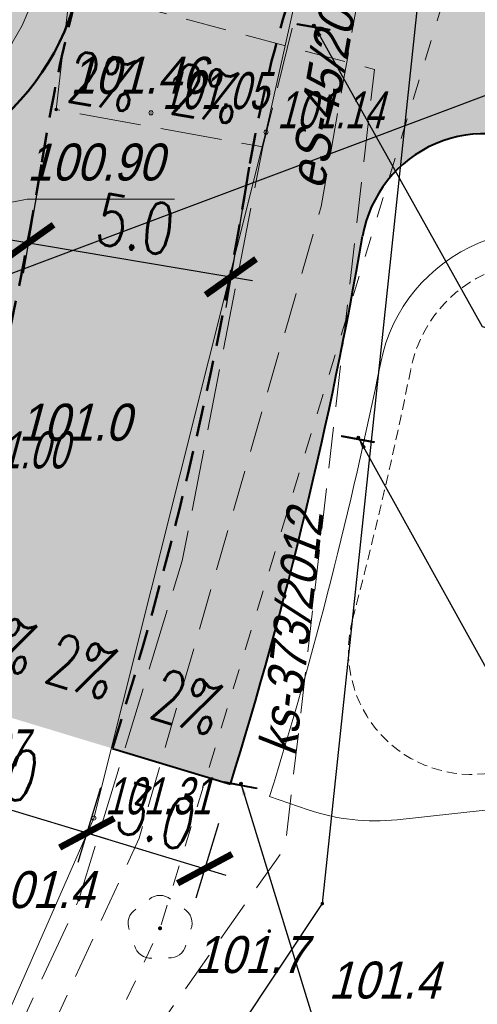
# Model space of a CAD drawing. Extents: x 6530721 to 6531385, y 5978377 to 5979143.
# Tile 76 of 146: x 6530895 to 6530906, y 5978837 to 5978861. Entities that reach past the tile are written whole.
import ezdxf

# ---------------------------------------------------------------- set-up
doc = ezdxf.new("R2010")
doc.units = 0
for name, pattern in [('AB_rokocin 2014-08-13 AC2004$0$0.5_0.5', [1, 0.5, -0.5]), ('AB_rokocin 2014-08-13 AC2004$0$1.0_0.5', [1.5, 1, -0.5]), ('AB_rokocin 2014-08-13 AC2004$0$1.5_0.5', [2, 1.5, -0.5]), ('AB_rokocin 2014-08-13 AC2004$0$l217_500', [2, 1.5, -0.5]), ('AB_rokocin 2014-08-13 AC2004$0$l219_500', [0]), ('DASHED2', [0.375, 0.25, -0.125]), ('HIDDEN', [0.375, 0.25, -0.125])]:
    doc.linetypes.add(name, pattern=pattern)
for name, color, linetype, lineweight in [('AB-chodnik obrzeża', 30, 'Continuous', 40), ('AB-krawężnik', 7, 'Continuous', 50), ('AB-krawężnik obniżony', 34, 'DASHED2', 50), ('AB-pobocze', 191, 'Continuous', 20), ('AB-wymiarowa', 7, 'Continuous', 30), ('AB-wyp. kostka betonowa grafitowa', 151, 'Continuous', 15), ('AB-wyp.chodnik kostka betonowa', 50, 'Continuous', 15), ('AB-wyp.zjazd BA', 254, 'Continuous', 15), ('AB-wyp.ścieżka', 31, 'Continuous', 15), ('AB_rokocin 2014-08-13 AC2004$0$203-Punkt załamania granicy działki nie stabilizowany', 7, 'Continuous', 18), ('AB_rokocin 2014-08-13 AC2004$0$217-Granica konturu klasyfikcyjnego', 7, 'Continuous', 18), ('AB_rokocin 2014-08-13 AC2004$0$218-Granica użytku', 7, 'Continuous', 18), ('AB_rokocin 2014-08-13 AC2004$0$219-Linia granicy', 7, 'Continuous', 18), ('AB_rokocin 2014-08-13 AC2004$0$drzewo liściaste (punkt)', 7, 'Continuous', 18), ('AB_rokocin 2014-08-13 AC2004$0$jezdnia (powierzchnia)', 7, 'Continuous', 18), ('AB_rokocin 2014-08-13 AC2004$0$kółeczka', 1, 'Continuous', 18), ('AB_rokocin 2014-08-13 AC2004$0$przewód elektroenergetyczny - projektowany (linia)-SE', 7, 'Continuous', 18), ('AB_rokocin 2014-08-13 AC2004$0$przewód elektroenergetyczny - projektowany (linia)-SE-Atr1', 7, 'Continuous', 18), ('AB_rokocin 2014-08-13 AC2004$0$przewód kanalizacyjny - projektowany (linia)-SK', 7, 'Continuous', 18), ('AB_rokocin 2014-08-13 AC2004$0$przewód kanalizacyjny - projektowany (linia)-SK-Atr1', 7, 'Continuous', 18), ('AB_rokocin 2014-08-13 AC2004$0$punkt wysokościowy naturalny', 7, 'Continuous', 18), ('AB_rokocin 2014-08-13 AC2004$0$punkt wysokościowy naturalny-Atr2', 7, 'Continuous', 18), ('AB_rokocin 2014-08-13 AC2004$0$punkt wysokościowy sztuczny', 7, 'Continuous', 18), ('AB_rokocin 2014-08-13 AC2004$0$punkt wysokościowy sztuczny-Atr2', 7, 'Continuous', 18), ('AB_rokocin 2014-08-13 AC2004$0$wysokosci_asfalt', 7, 'Continuous', 18), ('AB_rokocin 2014-08-13 AC2004$0$zasuwa (punkt)-SW-Atr2', 7, 'Continuous', 18), ('ARDPLAN-2D-LBAT', 7, 'Continuous', 18), ('ARDPLAN-2D-LR2', 7, 'HIDDEN', 18), ('asf', 7, 'Continuous', 18)]:
    doc.layers.add(name, color=color, linetype=linetype, lineweight=lineweight)
doc.layers.add('gaPionowe', color=7, linetype='Continuous')
doc.styles.add('2.5mm', font='simplex.shx', dxfattribs={"width": 0.7, "height": 1.25})
doc.styles.add('AB_rokocin 2014-08-13 AC2004$0$Standard', font='txt')
doc.styles.get("Standard").update_dxf_attribs({"font": 'simplex.shx', "width": 0.75, "height": 1.25})
doc.dimstyles.new('BINIO-25', dxfattribs={"dimscale": 0.5, "dimtxt": 1.25, "dimasz": 2.13, "dimexe": 1.5, "dimexo": 2, "dimgap": 0.5, "dimtad": 1, "dimdec": 1, "dimrnd": 0.0005, "dimzin": 4, "dimdsep": 46, "dimtxsty": '2.5mm', "dimblk": 'ARCHTICK', "dimcen": -5, "dimdle": 1.07, "dimclrd": 256, "dimclre": 256, "dimclrt": 256, "dimaunit": 2, "dimazin": 0, "dimtfac": 1, "dimtdec": 1, "dimtmove": 0, "dimatfit": 3, "dimldrblk": 'NONE', "dimfxl": 1.5, "dimtolj": 1, "dimlwd": -1, "dimlwe": -1, "dimarcsym": 0})
doc.dimstyles.new('GA4-LEADER', dxfattribs={"dimtxt": 1, "dimasz": 1, "dimexe": 1, "dimexo": 1, "dimgap": 1, "dimtad": 1, "dimtxsty": 'Standard', "dimcen": 1, "dimadec": 0, "dimazin": 0, "dimtfac": 1, "dimtmove": 0, "dimatfit": 3, "dimfxl": 1, "dimarcsym": 0})

# ---------------------------------------------------------------- blocks, each defined once
blk = doc.blocks.new('_ArchTick')
at = {"color": 0, "linetype": 'ByBlock', "const_width": 0.15}
blk.add_lwpolyline([(-0.5, -0.5), (0.5, 0.5)], dxfattribs=at)
blk = doc.blocks.new('*D127')
at = {"layer": 'AB-wymiarowa'}
for p, q in [((6530892.526, 5978843.906), (6530891.976, 5978842.092)), ((6530891.682, 5978842.965), (6530897.491, 5978841.204)), ((6530897.311, 5978842.456), (6530896.761, 5978840.642))]:
    blk.add_line(p, q, dxfattribs=at)
at = {"layer": 'Defpoints', "color": 0}
for p in [(6530892.816, 5978844.863), (6530897.601, 5978843.413), (6530896.979, 5978841.359)]:
    blk.add_point(p, dxfattribs=at)
at = {"layer": 'AB-wymiarowa', "xscale": 1.065, "yscale": 1.065, "zscale": 1.065}
for p, rotation in [((6530892.194, 5978842.81), 163.1361124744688), ((6530896.979, 5978841.359), 343.1361124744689)]:
    blk.add_blockref('_ArchTick', p, dxfattribs=dict(at, rotation=rotation))
at = {"layer": 'AB-wymiarowa', "insert": (6530894.84, 5978842.922), "char_height": 1.25, "attachment_point": 5, "rotation": 343.1361, "style": '2.5mm'}
blk.add_mtext('\\A1;5.0', dxfattribs=at)
blk = doc.blocks.new('_None')
blk = doc.blocks.new('*D128')
at = {"layer": 'AB-wymiarowa'}
for p, q in [((6530897.311, 5978842.456), (6530896.761, 5978840.642)), ((6530896.467, 5978841.515), (6530900.362, 5978840.334)), ((6530900.182, 5978841.585), (6530899.632, 5978839.771))]:
    blk.add_line(p, q, dxfattribs=at)
at = {"layer": 'Defpoints', "color": 0}
for p in [(6530897.601, 5978843.413), (6530900.472, 5978842.542), (6530899.85, 5978840.489)]:
    blk.add_point(p, dxfattribs=at)
at = {"layer": 'AB-wymiarowa', "xscale": 1.065, "yscale": 1.065, "zscale": 1.065}
for p, rotation in [((6530896.979, 5978841.359), 163.1361124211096), ((6530899.85, 5978840.489), 343.1361124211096)]:
    blk.add_blockref('_ArchTick', p, dxfattribs=dict(at, rotation=rotation))
at = {"layer": 'AB-wymiarowa', "insert": (6530898.668, 5978841.762), "char_height": 1.25, "attachment_point": 5, "rotation": 343.1361, "style": '2.5mm'}
blk.add_mtext('\\A1;3.0', dxfattribs=at)
blk = doc.blocks.new('*D129')
at = {"layer": 'AB-wymiarowa'}
for p, q in [((6530895.837, 5978857.4), (6530895.427, 5978854.978)), ((6530900.767, 5978856.568), (6530900.358, 5978854.145)), ((6530895.025, 5978855.807), (6530901.01, 5978854.796))]:
    blk.add_line(p, q, dxfattribs=at)
at = {"layer": 'Defpoints', "color": 0}
for p in [(6530896.003, 5978858.387), (6530900.933, 5978857.554), (6530900.483, 5978854.885)]:
    blk.add_point(p, dxfattribs=at)
at = {"layer": 'AB-wymiarowa', "xscale": 1.065, "yscale": 1.065, "zscale": 1.065}
for p, rotation in [((6530895.552, 5978855.718), 170.4150488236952), ((6530900.483, 5978854.885), 350.4150488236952)]:
    blk.add_blockref('_ArchTick', p, dxfattribs=dict(at, rotation=rotation))
at = {"layer": 'AB-wymiarowa', "insert": (6530898.163, 5978856.164), "char_height": 1.25, "attachment_point": 5, "rotation": 350.415, "style": '2.5mm'}
blk.add_mtext('\\A1;5.0', dxfattribs=at)
blk = doc.blocks.new('gaVSPos')
blk.add_point((0, 0))
blk = doc.blocks.new('gaVSTVcolumn0')
at = {"color": 0, "linetype": 'ByBlock', "lineweight": -2}
for p, q in [((-400, -30), (400, -30)), ((-400, -60), (-400, -30)), ((400, -60), (-400, -60)), ((400, -30), (400, -60))]:
    blk.add_line(p, q, dxfattribs=at)
blk.add_circle((0, 0), 30, dxfattribs=at)
blk = doc.blocks.new('AB_rokocin 2014-08-13 AC2004$0$WSP')
at = {"layer": 'AB_rokocin 2014-08-13 AC2004$0$kółeczka', "color": 0, "linetype": 'Continuous'}
blk.add_circle((0, 0), 0.1, dxfattribs=at)
blk = doc.blocks.new('AB_rokocin 2014-08-13 AC2004$0$PW02')
at = {"linetype": 'Continuous', "lineweight": 13}
h = blk.add_hatch(color=0, dxfattribs=at)
edge = h.paths.add_edge_path()
edge.add_arc((0, 0), 0.045, 0, 360)
blk = doc.blocks.new('AB_rokocin 2014-08-13 AC2004$0$PW01')
at = {"linetype": 'Continuous', "lineweight": 13}
h = blk.add_hatch(color=0, dxfattribs=at)
edge = h.paths.add_edge_path()
edge.add_arc((0, 0), 0.045, 0, 360)
blk = doc.blocks.new('AB_rokocin 2014-08-13 AC2004$0$OP021')
at = {"linetype": 'Continuous', "lineweight": 13}
h = blk.add_hatch(color=0, dxfattribs=at)
edge = h.paths.add_edge_path()
edge.add_arc((0, 0), 0.05, 0, 360)
at = {"color": 0, "linetype": 'Continuous', "lineweight": 13}
for centre, start, end in [((0, 0.4), 49.272, 130.728), ((-0.38, 0.124), 121.308, 202.548), ((0.38, 0.124), 337.452, 58.692), ((-0.235, -0.324), 193.221, 274.871), ((0.235, -0.324), 265.129, 346.779)]:
    blk.add_arc(centre, 0.4, start, end, dxfattribs=at)
blk = doc.blocks.new('AB_rokocin 2014-08-13 AC2004$0$203')
at = {"linetype": 'Continuous', "lineweight": 0}
h = blk.add_hatch(color=0, dxfattribs=at)
edge = h.paths.add_edge_path()
edge.add_arc((0, 0), 0.045, 0, 360)
blk = doc.blocks.new('AB_rokocin 2014-08-13 AC2004')
at = {"layer": 'AB_rokocin 2014-08-13 AC2004$0$217-Granica konturu klasyfikcyjnego', "color": 3, "linetype": 'AB_rokocin 2014-08-13 AC2004$0$l217_500', "lineweight": 18, "flags": 128}
for points in [[(6530902.71, 5978839.64), (6530907.43, 5978884.18)], [(6530902.71, 5978839.64), (6530907.43, 5978884.18)], [(6530894.37, 5978827.13), (6530902.71, 5978839.64)], [(6530894.37, 5978827.13), (6530902.71, 5978839.64)]]:
    blk.add_lwpolyline(points, dxfattribs=at)
at = {"layer": 'AB_rokocin 2014-08-13 AC2004$0$218-Granica użytku', "color": 7, "linetype": 'AB_rokocin 2014-08-13 AC2004$0$0.5_0.5', "lineweight": 18, "flags": 128}
blk.add_lwpolyline([(6531001.17, 5978721.69), (6531000.63, 5978732.43), (6530996.15, 5978739.32), (6530984.93, 5978759.47), (6530975.19, 5978775.23), (6530966.02, 5978789.33), (6530947.12, 5978815.35), (6530930.04, 5978841.98), (6530914.21, 5978864.57), (6530909.23, 5978867.86), (6530906.17, 5978863.28), (6530898.76, 5978839.04), (6530885.52, 5978810.89), (6530874.76, 5978788), (6530855.37, 5978751.06), (6530836.1, 5978722.27), (6530827.283, 5978708.346)], dxfattribs=at)
at = {"layer": 'AB_rokocin 2014-08-13 AC2004$0$219-Linia granicy', "color": 92, "linetype": 'AB_rokocin 2014-08-13 AC2004$0$l219_500', "lineweight": 30, "flags": 128}
for points in [[(6530907.43, 5978884.18), (6530902.71, 5978839.64)], [(6530907.43, 5978884.18), (6530902.71, 5978839.64)], [(6530902.71, 5978839.64), (6530894.37, 5978827.13)], [(6530902.71, 5978839.64), (6530894.37, 5978827.13)]]:
    blk.add_lwpolyline(points, dxfattribs=at)
at = {"layer": 'AB_rokocin 2014-08-13 AC2004$0$jezdnia (powierzchnia)', "color": 252, "linetype": 'AB_rokocin 2014-08-13 AC2004$0$1.5_0.5', "lineweight": 18, "flags": 128}
for points in [[(6530798.65, 5978881.37), (6530865.34, 5978863.62), (6530886.24, 5978858.45), (6530891.97, 5978859.82), (6530896.64, 5978862.52), (6530896.23, 5978858.96), (6530901.26, 5978858.05), (6530902.82, 5978864.33), (6530903.85, 5978867.57), (6530905.33, 5978869.92), (6530907.18, 5978871.26), (6530909.06, 5978871.79), (6530912.21, 5978871.86), (6530914.78, 5978867.77), (6530919.06, 5978859.93)], [(6530825.619, 5978710.135), (6530834.4, 5978723.5), (6530846.02, 5978741.67), (6530861.62, 5978766.64), (6530872.11, 5978786.48), (6530896.78, 5978839.74), (6530899.3, 5978847.98), (6530901.26, 5978858.05)]]:
    blk.add_lwpolyline(points, dxfattribs=at)
at = {"layer": 'AB_rokocin 2014-08-13 AC2004$0$kółeczka', "color": 7, "linetype": 'ByBlock'}
for p in [(6530898.539, 5978858.877, 101.051), (6530898.539, 5978858.877, 101.051), (6530898.539, 5978858.877, 101.051), (6530901.338, 5978858.407, 101.144), (6530901.338, 5978858.407, 101.144), (6530901.338, 5978858.407, 101.144), (6530897.148, 5978841.721, 101.308), (6530897.148, 5978841.721, 101.308), (6530897.148, 5978841.721, 101.308)]:
    blk.add_point(p, dxfattribs=at)
at = {"layer": 'AB_rokocin 2014-08-13 AC2004$0$kółeczka', "color": 1, "linetype": 'ByBlock'}
for p in [(6530898.539, 5978858.877, 101.051), (6530901.338, 5978858.407, 101.144), (6530897.148, 5978841.721, 101.308)]:
    blk.add_point(p, dxfattribs=at)
at = {"layer": 'AB_rokocin 2014-08-13 AC2004$0$przewód elektroenergetyczny - projektowany (linia)-SE', "color": 1, "linetype": 'AB_rokocin 2014-08-13 AC2004$0$1.0_0.5', "lineweight": 18, "flags": 128}
blk.add_lwpolyline([(6530826.972, 5978708.68), (6530827.24, 5978709.09), (6530834.58, 5978722.01), (6530844.3, 5978737.61), (6530851.06, 5978748.63), (6530857.75, 5978759.14), (6530864.58, 5978771.22), (6530872.94, 5978786.68), (6530885.26, 5978812.96), (6530898.25, 5978841.23), (6530902.68, 5978856.6), (6530904.26, 5978865.5), (6530895.64, 5978867.12), (6530896.81, 5978878.73), (6530897.37, 5978886.45), (6530914.59, 5978888.09), (6530916.6, 5978883.13), (6530918.66, 5978878.97), (6530922.67, 5978870.07), (6530922.8, 5978868.04), (6530926.81, 5978860.82), (6530928.6, 5978857.83), (6530930.08, 5978855.53), (6530931.41, 5978853.22), (6530934.81, 5978847.74), (6530938.18, 5978842.74), (6530940.61, 5978838.92), (6530943.7, 5978834.57), (6530946.08, 5978831.07), (6530948, 5978828.22), (6530952.41, 5978821.5), (6530956.94, 5978815.04), (6530960.54, 5978809.91), (6530964.29, 5978804.42), (6530967.77, 5978799.56), (6530971.05, 5978794.9), (6530973.84, 5978790.63), (6530976.58, 5978786.57), (6530980.58, 5978780.71), (6530982.7, 5978777.62), (6530985.22, 5978773.81), (6530988.34, 5978769.04), (6530989.92, 5978766.7), (6530990.46, 5978765.93), (6530990.37, 5978765.15), (6530991.83, 5978763.13), (6530996.06, 5978757.13), (6530999.57, 5978752.09), (6531000.82, 5978750.32), (6531001.94, 5978748.65), (6531002.55, 5978747.77), (6531005.3, 5978743.83), (6531008.21, 5978739.6), (6531012.63, 5978733.34), (6531017.03, 5978727.14), (6531023.63, 5978717.51), (6531029.4, 5978709.03), (6531033.24, 5978703.44), (6531036.36, 5978699.89), (6531039.9, 5978695.78), (6531042.87, 5978692.37), (6531049.22, 5978685.3), (6531061.9, 5978670.96), (6531061.63, 5978668.76), (6531063.68, 5978666.4), (6531066.09, 5978666.33), (6531071.01, 5978660.91), (6531074.47, 5978660.91), (6531079.98, 5978654.09), (6531082.92, 5978659.36), (6531086.03, 5978664.59), (6531092.01, 5978675.8), (6531094.55, 5978679.72)], dxfattribs=at)
at = {"layer": 'AB_rokocin 2014-08-13 AC2004$0$przewód kanalizacyjny - projektowany (linia)-SK', "color": 32, "linetype": 'AB_rokocin 2014-08-13 AC2004$0$1.0_0.5', "lineweight": 18, "flags": 128}
blk.add_lwpolyline([(6530896.5, 5978861.93), (6530903.98, 5978859.93), (6530901.81, 5978841.02), (6530891.77, 5978826.79), (6530873.33, 5978789.58), (6530843.52, 5978735.52), (6530825.994, 5978709.731)], dxfattribs=at)
at = {"layer": 'AB_rokocin 2014-08-13 AC2004$0$zasuwa (punkt)-SW-Atr2', "color": 5, "linetype": 'ByBlock', "flags": 128}
blk.add_lwpolyline([(6530891.67, 5978856.02), (6530895.52, 5978856.78), (6530899.113, 5978856.78)], dxfattribs=at)
at = {"layer": 'AB_rokocin 2014-08-13 AC2004$0$203-Punkt załamania granicy działki nie stabilizowany', "color": 7, "linetype": 'Continuous', "lineweight": 18, "rotation": 171.887}
blk.add_blockref('AB_rokocin 2014-08-13 AC2004$0$203', (6530902.71, 5978839.64), dxfattribs=at)
at = {"layer": 'AB_rokocin 2014-08-13 AC2004$0$drzewo liściaste (punkt)', "color": 94, "linetype": 'Continuous', "lineweight": 13, "rotation": 0.297}
blk.add_blockref('AB_rokocin 2014-08-13 AC2004$0$OP021', (6530898.76, 5978839.04), dxfattribs=at)
at = {"layer": 'AB_rokocin 2014-08-13 AC2004$0$kółeczka', "color": 252, "linetype": 'Continuous', "xscale": 0.5, "yscale": 0.5, "zscale": 0.5}
for p in [(6530898.539, 5978858.877), (6530901.338, 5978858.407), (6530897.148, 5978841.721)]:
    blk.add_blockref('AB_rokocin 2014-08-13 AC2004$0$WSP', p, dxfattribs=at)
at = {"layer": 'AB_rokocin 2014-08-13 AC2004$0$punkt wysokościowy naturalny', "color": 7, "linetype": 'Continuous', "lineweight": 13}
for p in [(6530896.78, 5978839.74), (6530898.76, 5978839.04), (6530901.42, 5978838.97)]:
    blk.add_blockref('AB_rokocin 2014-08-13 AC2004$0$PW01', p, dxfattribs=at)
at = {"layer": 'AB_rokocin 2014-08-13 AC2004$0$punkt wysokościowy sztuczny', "color": 7, "linetype": 'Continuous', "lineweight": 13, "rotation": 0.009}
blk.add_blockref('AB_rokocin 2014-08-13 AC2004$0$PW02', (6530896.23, 5978858.96), dxfattribs=at)
at = {"layer": 'AB_rokocin 2014-08-13 AC2004$0$przewód elektroenergetyczny - projektowany (linia)-SE-Atr1', "color": 1, "linetype": 'ByBlock', "lineweight": 20, "style": 'AB_rokocin 2014-08-13 AC2004$0$Standard', "oblique": 15, "width": 0.9}
blk.add_text('eS-45/2012', height=0.9, rotation=79.925, dxfattribs=at).set_placement((6530902.75, 5978856.98))
at = {"layer": 'AB_rokocin 2014-08-13 AC2004$0$przewód kanalizacyjny - projektowany (linia)-SK-Atr1', "color": 34, "linetype": 'ByBlock', "lineweight": 20, "style": 'AB_rokocin 2014-08-13 AC2004$0$Standard', "oblique": 15, "width": 0.9}
blk.add_text('ks-373/2012', height=0.9, rotation=83.454, dxfattribs=at).set_placement((6530902.06, 5978843.21))
at = {"layer": 'AB_rokocin 2014-08-13 AC2004$0$punkt wysokościowy naturalny-Atr2', "color": 252, "linetype": 'ByBlock', "lineweight": 20, "style": 'AB_rokocin 2014-08-13 AC2004$0$Standard', "oblique": 15, "width": 0.9}
for s, p in [('101.0', (6530895.32, 5978850.9)), ('101.4', (6530894.44, 5978839.53)), ('101.7', (6530899.61, 5978837.95)), ('101.4', (6530902.86, 5978837.33))]:
    blk.add_text(s, height=0.9, dxfattribs=at).set_placement(p)
at = {"layer": 'AB_rokocin 2014-08-13 AC2004$0$punkt wysokościowy sztuczny-Atr2', "color": 252, "linetype": 'ByBlock', "lineweight": 20, "style": 'AB_rokocin 2014-08-13 AC2004$0$Standard', "oblique": 15, "width": 0.9}
blk.add_text('101.46', height=0.9, dxfattribs=at).set_placement((6530896.57, 5978859.34))
at = {"layer": 'AB_rokocin 2014-08-13 AC2004$0$wysokosci_asfalt', "color": 252, "linetype": 'ByBlock', "lineweight": 20, "style": 'AB_rokocin 2014-08-13 AC2004$0$Standard', "oblique": 15, "width": 0.7}
for s, p in [('101.05', (6530898.809, 5978858.967)), ('101.14', (6530901.608, 5978858.497)), ('101.00', (6530893.933, 5978850.227)), ('101.07', (6530892.919, 5978842.976)), ('101.31', (6530897.418, 5978841.811))]:
    blk.add_text(s, height=0.9, dxfattribs=at).set_placement(p)
at = {"layer": 'AB_rokocin 2014-08-13 AC2004$0$zasuwa (punkt)-SW-Atr2', "color": 5, "linetype": 'ByBlock', "lineweight": 20, "style": 'AB_rokocin 2014-08-13 AC2004$0$Standard', "oblique": 15, "width": 0.9}
blk.add_text('100.90', height=0.9, dxfattribs=at).set_placement((6530895.52, 5978857.23))

msp = doc.modelspace()

# ---------------------------------------------------------------- hatches: boundary and pattern name
at = {"layer": 'AB-wyp. kostka betonowa grafitowa'}
msp.add_hatch(color=256, dxfattribs=at).paths.add_polyline_path([(6530895.883, 5978857.678), (6530896.003, 5978858.387, -0.022539), (6530896.715, 5978861.69, -0.409847), (6530889.472, 5978857.393), (6530884.005, 5978858.745), (6530882.804, 5978853.892), (6530888.53, 5978852.475, -0.43191), (6530892.816, 5978844.863, 0.033826)])
at = {"layer": 'AB-wyp.chodnik kostka betonowa'}
msp.add_hatch(color=256, dxfattribs=at).paths.add_polyline_path([(6530896.715, 5978861.69, -0.036989), (6530898.518, 5978866.929), (6530897.139, 5978867.521, 0.036989), (6530895.265, 5978862.072, -0.409847), (6530889.832, 5978858.849), (6530884.365, 5978860.201), (6530884.005, 5978858.745), (6530889.472, 5978857.393, 0.409847)])
at = {"layer": 'AB-wyp.zjazd BA'}
h = msp.add_hatch(color=256, dxfattribs=at)
h.paths.add_polyline_path([(6530900.814, 5978856.846), (6530900.933, 5978857.554, -0.028594), (6530901.76, 5978861.175), (6530896.957, 5978862.565, 0.028594), (6530896.003, 5978858.387), (6530895.883, 5978857.678, -0.033826), (6530892.816, 5978844.863), (6530897.601, 5978843.413, 0.033725)])
h.paths.add_polyline_path([(6530903.923, 5978864.61), (6530898.518, 5978866.929, 0.030931), (6530896.957, 5978862.565), (6530901.76, 5978861.175, -0.003862), (6530901.903, 5978861.656, -0.152572)])
h.paths.add_polyline_path([(6530902.316, 5978885.581, -0.210976), (6530900.644, 5978871.134, 0.031446), (6530898.518, 5978866.929), (6530903.923, 5978864.61, -0.44453), (6530912.706, 5978863.116, -0.066364)])
at = {"layer": 'AB-wyp.ścieżka'}
msp.add_hatch(color=256, dxfattribs=at).paths.add_polyline_path([(6530903.802, 5978864.511, 0.145918), (6530901.903, 5978861.656, 0.03246), (6530900.933, 5978857.554), (6530900.814, 5978856.846, -0.033725), (6530897.601, 5978843.413), (6530900.473, 5978842.542, 0.032548), (6530903.692, 5978855.88, -0.543391), (6530908.322, 5978857.857), (6530916.378, 5978852.44, -0.089953), (6530918.937, 5978849.951), (6530919.146, 5978849.658), (6530921.181, 5978851.11), (6530917.18, 5978856.715, -0.212903), (6530914.772, 5978857.135)])

# ---------------------------------------------------------------- next in the draw order: block references
at = {"layer": 'AB-wymiarowa'}
msp.add_blockref('AB_rokocin 2014-08-13 AC2004', (0, 0), dxfattribs=at)

# ---------------------------------------------------------------- next in the draw order: linework, layer by layer
at = {"layer": 'AB-chodnik obrzeża'}
msp.add_line((6530897.601, 5978843.413), (6530900.472, 5978842.542), dxfattribs=at)
for centre, radius, start, end in [((6530906.648, 5978855.367), 3, 56.0812, 170.1583), ((6530799.745, 5978873.913), 105.5, 342.70141, 350.15829)]:
    msp.add_arc(centre, radius, start, end, dxfattribs=at)
at = {"layer": 'AB-krawężnik'}
msp.add_lwpolyline([(6530889.73, 5978857.335, 0.397034), (6530896.715, 5978861.69)], format="xyb", dxfattribs=at)
at = {"layer": 'AB-krawężnik obniżony', "ltscale": 3}
for points in [[(6530897.601, 5978843.413, 0.033725), (6530900.814, 5978856.846), (6530900.933, 5978857.554, -0.03246), (6530901.903, 5978861.656, -0.145918), (6530903.802, 5978864.511, -0.144073)], [(6530892.816, 5978844.863, 0.033826), (6530895.883, 5978857.678), (6530896.003, 5978858.387, -0.022539), (6530896.715, 5978861.69, -0.02002)]]:
    msp.add_lwpolyline(points, format="xyb", dxfattribs=at)
at = {"layer": 'AB-pobocze', "ltscale": 3}
msp.add_lwpolyline([(6530884.245, 5978859.716), (6530889.712, 5978858.364, 0.409847), (6530895.748, 5978861.944, 0.409847)], format="xyb", dxfattribs=at)
for centre, radius, start, end in [((6530908.053, 5978852.013), 4, 56.0812, 168.5687), ((6530799.745, 5978873.913), 106.5, 342.70141, 348.5687)]:
    msp.add_arc(centre, radius, start, end, dxfattribs=at)
at = {"layer": 'ARDPLAN-2D-LBAT', "flags": 128}
msp.add_lwpolyline([(6530927.463, 5978837.07), (6530922.957, 5978842.371, 0.248751), (6530920.345, 5978843.41), (6530904.534, 5978841.681, -0.11029), (6530902.368, 5978841.922), (6530901.427, 5978842.245)], format="xyb", dxfattribs=at)
at = {"layer": 'ARDPLAN-2D-LR2'}
for centre, radius, start, end in [((6530908.053, 5978852.013), 3.25, 56.0812, 168.5687), ((6530799.745, 5978873.913), 107.25, 345.21787, 348.5687), ((6530906.346, 5978845.783), 3, 165.2179, 279.6939)]:
    msp.add_arc(centre, radius, start, end, dxfattribs=at)
at = {"layer": 'asf', "lineweight": 18, "flags": 128}
msp.add_lwpolyline([(6530965.463, 5978791.775), (6530956.703, 5978804.68), (6530948.479, 5978816.616), (6530940.543, 5978828.306), (6530932.354, 5978840.3), (6530924.641, 5978851.771), (6530916.623, 5978865.335), (6530916.124, 5978866.306), (6530912.422, 5978871.929), (6530906.817, 5978870.941), (6530904.531, 5978869.019), (6530903.046, 5978866.07), (6530901.338, 5978858.407), (6530897.148, 5978841.721), (6530890.423, 5978826.448)], dxfattribs=at)

# ---------------------------------------------------------------- next in the draw order: block references
at = {"layer": 'gaPionowe', "xscale": 0.001, "yscale": 0.001, "zscale": 0.001}
for p, rotation in [((6530902.503, 5978861.008), 349.917214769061), ((6530903.586, 5978850.982), 349.2123153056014), ((6530900.729, 5978842.562), 349.2812547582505)]:
    msp.add_blockref('gaVSTVcolumn0', p, dxfattribs=dict(at, rotation=rotation))
at = {"layer": 'gaPionowe'}
for p, rotation in [((6530902.503, 5978861.008), 349.917214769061), ((6530903.586, 5978850.982), 349.2123153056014), ((6530900.729, 5978842.562), 349.2812547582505)]:
    msp.add_blockref('gaVSPos', p, dxfattribs=dict(at, rotation=rotation))

# ---------------------------------------------------------------- next in the draw order: texts
at = {"layer": 'AB-wymiarowa', "char_height": 1.25, "attachment_point": 1, "style": '2.5mm'}
for insert, rotation in [((6530896.652, 5978860.394), 350.415), ((6530899.16, 5978860.101), 350.415), ((6530894.29, 5978846.845), 343.1361), ((6530896.249, 5978846.249), 343.1361), ((6530898.806, 5978845.382), 343.1361)]:
    msp.add_mtext_dynamic_manual_height_columns('2%', width=4.23232, gutter_width=6.25, heights=[0], dxfattribs=dict(at, insert=insert, rotation=rotation))

# ---------------------------------------------------------------- next in the draw order: dimensions: what is measured, and where the dimension line sits
at = {"layer": 'AB-wymiarowa'}
for p1, p2, distance, picture, middle in [((6530896.003, 5978858.387), (6530900.933, 5978857.554), -2.707, '*D129', (6530898.163, 5978856.164)), ((6530892.816, 5978844.863), (6530897.601, 5978843.413), -2.146, '*D127', (6530894.84, 5978842.922))]:
    dim = msp.add_aligned_dim(p1=p1, p2=p2, distance=distance, dimstyle='BINIO-25', dxfattribs=at)
    dim.commit()
    dim.dimension.update_dxf_attribs({"geometry": picture, "text_midpoint": middle})
dim = msp.add_linear_dim(base=(6530899.85, 5978840.489), p1=(6530897.601, 5978843.413), p2=(6530900.472, 5978842.542), angle=163.1361, dimstyle='BINIO-25', override={"dimtmove": 1}, dxfattribs=at)
dim.commit()
dim.dimension.update_dxf_attribs({"geometry": '*D128', "text_midpoint": (6530898.668, 5978841.762)})

# ---------------------------------------------------------------- next in the draw order: leaders
at = {"layer": 'gaPionowe'}
for points in [[(6530911.522, 5978861.111), (6530879.35, 5978849.041), (6530876.131, 5978847.895)], [(6530902.503, 5978861.008), (6530906.606, 5978853.677), (6530909.533, 5978852.835)], [(6530903.586, 5978850.982), (6530911.069, 5978837.469), (6530918.618, 5978836.031)], [(6530900.729, 5978842.562), (6530903.974, 5978831.992), (6530917.181, 5978828.755)]]:
    msp.add_leader(points, dimstyle='GA4-LEADER', override={"dimasz": 0.3}, dxfattribs=at)

doc.saveas('drawing.dxf')
